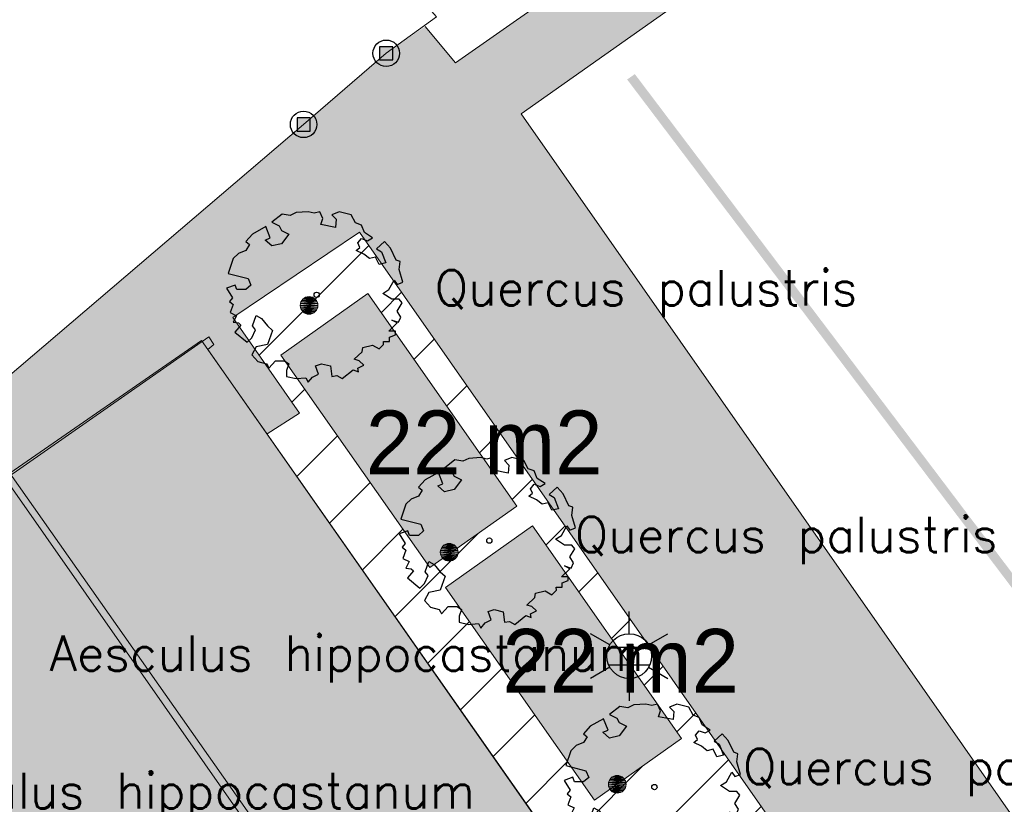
# Model space of a CAD drawing. Header units: metres. Extents: x 102852 to 107197, y 385458 to 392889.
# Tile 18 of 50: x 106742 to 106769, y 392642 to 392665. Entities that reach past the tile are written whole.
import ezdxf
from ezdxf.enums import TextEntityAlignment as Align

# ---------------------------------------------------------------- set-up
doc = ezdxf.new("R2010")
doc.units = ezdxf.units.M
for name, color, linetype, lineweight in [('0-BEBOUWING', 7, 'Continuous', 30), ('0-GRAS OM SPORTVELDEN', 2, 'Continuous', 30), ('0-HAAG', 82, 'Continuous', 30), ('0-VERHARDING', 5, 'Continuous', 30), ('B-WE-GR-BOOM-S', 90, 'Continuous', 30), ('B-WE-IE-GEBOUW-G', 10, 'Continuous', 0), ('B-WE-IE-MEUBILAIR_WEGMEUBILAIR-S', 7, 'Continuous', 30), ('B-WE-IE-OV-LICHTMAST-S', 40, 'Continuous', 30), ('B-WE-OG-TOPOGRAFIE_BEBOUWING-G', 8, 'Continuous', 13), ('B-WE-VH-KANTVERHARDING-G', 60, 'Continuous', 13), ('Bomen', 84, 'Continuous', 0), ('Boomsoort', 10, 'Continuous', 0), ('N-WE-IE-TERREINAFSCHEIDING_KUNSTMATIG_HEKWERK-G', 6, 'Continuous', 0), ('X-XX-AL-VERWIJZING-S', 7, 'Continuous', 30)]:
    doc.layers.add(name, color=color, linetype=linetype, lineweight=lineweight)
doc.styles.add('ISO 1 1000 T2 5 0', font='font_iso.shx', dxfattribs={"height": 2.5})
doc.styles.add('NLCS-ISO', font='NLCS-ISO.ttf')
doc.styles.add('NLCS-ISO-M200-T25', font='NLCS-ISO.ttf', dxfattribs={"height": 0.5})
doc.styles.add('Style-txt', font='txt.shx')

# ---------------------------------------------------------------- blocks, each defined once
blk = doc.blocks.new('kadata_3')
at = {"layer": 'B-WE-OG-TOPOGRAFIE_BEBOUWING-G', "flags": 128}
for points in [[(106746.95, 392655.55), (106741.201, 392651.541)], [(106746.916, 392655.197), (106747.092, 392655.33)], [(106747.092, 392655.33), (106746.95, 392655.55)], [(106761.945, 392633.723), (106746.916, 392655.197)], [(106741.201, 392651.541), (106755.886, 392630.527)]]:
    blk.add_lwpolyline(points, dxfattribs=at)
blk = doc.blocks.new('SIE-WEG_PAAL_VAST_8')
blk.add_hatch(color=256).paths.add_polyline_path([(-0.375, -0.374), (-0.375, 0.374), (0.373, 0.374), (0.373, -0.374)])
blk.add_circle((0, 0), 0.75)
blk.add_3dface([(0.373, 0.374), (-0.375, 0.374), (-0.375, -0.374), (0.373, -0.374)])
at = {"style": 'NLCS-ISO'}
blk.add_attdef('TYPE', (0, 0), '', height=1.75, dxfattribs=at)
blk = doc.blocks.new('B-SIE-WEG_LICHTMAST-SO_8')
at = {"ltscale": 0.1}
for p, q in [((0, 1.266), (0, 2.531)), ((-1.096, 0.633), (-2.192, 1.266)), ((1.096, 0.633), (2.192, 1.266)), ((-1.096, -0.633), (-2.192, -1.266)), ((1.096, -0.633), (2.192, -1.266)), ((0, -1.266), (0, -2.531))]:
    blk.add_line(p, q, dxfattribs=at)
at = {"flags": 128}
for points in [[(-1.163, 0.5), (1.163, 0.5)], [(-1.163, -0.5), (1.163, -0.5)]]:
    blk.add_lwpolyline(points, dxfattribs=at)
at = {"ltscale": 0.1}
blk.add_circle((0, 0), 1.266, dxfattribs=at)
at = {"style": 'NLCS-ISO'}
blk.add_attdef('TYPE', text='', height=1.8, dxfattribs=at).set_placement((0, 2.531), align=Align.BOTTOM_CENTER)
blk = doc.blocks.new('SGR-BOOM_06_11')
at = {"linetype": 'Continuous', "flags": 128}
blk.add_lwpolyline([(2.698, 3.52), (2.53, 3.939), (2.197, 4.064), (1.945, 4.524), (1.273, 4.692), (0.855, 4.524), (1.108, 4.273), (1.064, 3.812), (0.228, 3.98), (0.352, 4.315), (0.184, 4.692), (-0.15, 4.609), (-0.486, 4.692), (-1.155, 4.65), (-1.491, 4.483), (-1.952, 4.565), (-2.539, 4.105), (-2.12, 3.896), (-1.994, 3.644), (-1.575, 3.435), (-1.994, 2.89), (-2.539, 2.766), (-2.915, 3.099), (-2.62, 3.217), (-2.873, 3.855), (-3.628, 3.435), (-4.004, 3.016), (-3.794, 2.848), (-4.004, 2.514), (-4.425, 2.346), (-4.717, 2.054), (-5.01, 1.214), (-3.88, 0.921), (-3.712, 0.544), (-4.004, 0.293), (-4.507, 0.293), (-4.602, 0.556), (-5.093, 0.376), (-4.758, -0.168), (-4.925, -0.377), (-4.717, -0.545), (-4.884, -1.006), (-4.532, -1.182), (-4.717, -1.551), (-4.424, -1.592), (-4.293, -1.707), (-4.619, -2.107), (-3.921, -2.682), (-3.668, -2.431), (-3.46, -1.97), (-3.627, -1.761), (-3.419, -1.174), (-3.124, -1.342), (-2.788, -1.761), (-2.496, -2.01), (-2.788, -2.808), (-3.419, -2.932), (-3.668, -3.394), (-3.333, -3.771), (-2.832, -3.897), (-2.769, -4.022), (-2.706, -4.148), (-2.328, -3.729), (-1.826, -3.729), (-1.575, -3.897), (-1.699, -4.273), (-1.699, -4.609), (-1.154, -4.736), (-0.61, -4.692), (-0.486, -4.945), (-0.233, -4.65), (0.101, -4.483), (-0.059, -4.007), (0.269, -3.896), (0.773, -4.023), (0.856, -4.609), (1.149, -4.565), (1.442, -4.736), (2.071, -4.232), (2.365, -4.356), (2.322, -4.147), (2.657, -3.98), (2.406, -3.728), (2.113, -3.644), (2.574, -3.226), (2.615, -2.975), (3.16, -2.848), (3.538, -3.058), (3.787, -2.807), (3.77, -2.633), (4.123, -2.633), (4.123, -2.387), (4.459, -2.263), (4.459, -2.054), (4.082, -2.054), (4.543, -1.591), (4.25, -1.425), (4.627, -1.55), (4.752, -1.257), (4.543, -0.921), (4.835, -0.461), (4.668, -0.252), (4.25, -0.252), (3.746, 0.085), (4.082, 0.294), (4.375, 0.838), (4.543, 0.589), (4.876, 0.713), (4.667, 1.425), (4.711, 1.886), (4.5, 1.97), (4.164, 2.64), (3.828, 3.013), (3.374, 2.604), (3.663, 2.431), (3.914, 1.802), (3.537, 1.718), (3.327, 2.136), (2.991, 2.054), (2.657, 2.305), (2.238, 2.514), (2.447, 2.682), (2.321, 2.932), (2.53, 3.184), (2.866, 3.059), (3.159, 3.227)], close=True, dxfattribs=at)
blk.add_circle((0, 0), 0.15)
at = {"style": 'NLCS-ISO-M200-T25'}
blk.add_attdef('TYPE', (0, 0), '', height=1.8, dxfattribs=at)
blk = doc.blocks.new('MPOLYGON_103')
at = {"layer": 'Bomen', "flags": 128}
for points in [[(106749.731, 392656.685), (106749.684, 392656.671), (106749.876, 392656.671)], [(106749.78, 392656.69), (106749.731, 392656.685), (106749.829, 392656.685)], [(106749.731, 392656.685), (106749.829, 392656.685), (106749.876, 392656.671)], [(106749.535, 392656.489), (106749.53, 392656.44), (106750.03, 392656.44)], [(106749.53, 392656.44), (106749.535, 392656.391), (106750.025, 392656.391)], [(106749.53, 392656.44), (106750.03, 392656.44), (106750.025, 392656.391)], [(106749.549, 392656.536), (106749.535, 392656.489), (106750.025, 392656.489)], [(106749.535, 392656.489), (106750.025, 392656.489), (106750.03, 392656.44)], [(106749.572, 392656.579), (106749.549, 392656.536), (106750.011, 392656.536)], [(106749.549, 392656.536), (106750.011, 392656.536), (106750.025, 392656.489)], [(106749.603, 392656.617), (106749.572, 392656.579), (106749.988, 392656.579)], [(106749.572, 392656.579), (106749.988, 392656.579), (106750.011, 392656.536)], [(106749.641, 392656.648), (106749.603, 392656.617), (106749.957, 392656.617)], [(106749.603, 392656.617), (106749.957, 392656.617), (106749.988, 392656.579)], [(106749.684, 392656.671), (106749.641, 392656.648), (106749.919, 392656.648)], [(106749.641, 392656.648), (106749.919, 392656.648), (106749.957, 392656.617)], [(106749.684, 392656.671), (106749.876, 392656.671), (106749.919, 392656.648)], [(106749.535, 392656.391), (106749.549, 392656.344), (106750.011, 392656.344)], [(106749.535, 392656.391), (106750.025, 392656.391), (106750.011, 392656.344)], [(106749.549, 392656.344), (106749.572, 392656.301), (106749.988, 392656.301)], [(106749.549, 392656.344), (106750.011, 392656.344), (106749.988, 392656.301)], [(106749.572, 392656.301), (106749.603, 392656.263), (106749.957, 392656.263)], [(106749.572, 392656.301), (106749.988, 392656.301), (106749.957, 392656.263)], [(106749.603, 392656.263), (106749.641, 392656.232), (106749.919, 392656.232)], [(106749.603, 392656.263), (106749.957, 392656.263), (106749.919, 392656.232)], [(106749.641, 392656.232), (106749.684, 392656.209), (106749.876, 392656.209)], [(106749.641, 392656.232), (106749.919, 392656.232), (106749.876, 392656.209)], [(106749.684, 392656.209), (106749.731, 392656.195), (106749.829, 392656.195)], [(106749.684, 392656.209), (106749.876, 392656.209), (106749.829, 392656.195)], [(106749.731, 392656.195), (106749.829, 392656.195), (106749.78, 392656.19)]]:
    blk.add_lwpolyline(points, close=True, dxfattribs=at)
at = {"layer": 'Bomen', "color": 74, "true_color": 0x55aa00, "flags": 128}
for points in [[(106749.684, 392656.671), (106749.731, 392656.685)], [(106749.731, 392656.685), (106749.78, 392656.69)], [(106749.78, 392656.69), (106749.829, 392656.685)], [(106749.829, 392656.685), (106749.876, 392656.671)], [(106749.53, 392656.44), (106749.535, 392656.489)], [(106749.535, 392656.391), (106749.53, 392656.44)], [(106749.535, 392656.489), (106749.549, 392656.536)], [(106749.549, 392656.536), (106749.572, 392656.579)], [(106749.572, 392656.579), (106749.603, 392656.617)], [(106749.603, 392656.617), (106749.641, 392656.648)], [(106749.641, 392656.648), (106749.684, 392656.671)], [(106749.876, 392656.671), (106749.919, 392656.648)], [(106749.919, 392656.648), (106749.957, 392656.617)], [(106749.957, 392656.617), (106749.988, 392656.579)], [(106749.988, 392656.579), (106750.011, 392656.536)], [(106750.011, 392656.536), (106750.025, 392656.489)], [(106750.025, 392656.489), (106750.03, 392656.44)], [(106750.03, 392656.44), (106750.025, 392656.391)], [(106749.549, 392656.344), (106749.535, 392656.391)], [(106749.572, 392656.301), (106749.549, 392656.344)], [(106749.603, 392656.263), (106749.572, 392656.301)], [(106749.641, 392656.232), (106749.603, 392656.263)], [(106749.684, 392656.209), (106749.641, 392656.232)], [(106749.731, 392656.195), (106749.684, 392656.209)], [(106749.78, 392656.19), (106749.731, 392656.195)], [(106749.829, 392656.195), (106749.78, 392656.19)], [(106749.876, 392656.209), (106749.829, 392656.195)], [(106749.919, 392656.232), (106749.876, 392656.209)], [(106749.957, 392656.263), (106749.919, 392656.232)], [(106749.988, 392656.301), (106749.957, 392656.263)], [(106750.011, 392656.344), (106749.988, 392656.301)], [(106750.025, 392656.391), (106750.011, 392656.344)]]:
    blk.add_lwpolyline(points, dxfattribs=at)
at = {"layer": 'Bomen'}
for points in [[(106749.731, 392656.685), (106749.684, 392656.671), (106749.876, 392656.671)], [(106749.78, 392656.69), (106749.731, 392656.685), (106749.829, 392656.685)], [(106749.731, 392656.685), (106749.829, 392656.685), (106749.876, 392656.671)], [(106749.535, 392656.489), (106749.53, 392656.44), (106750.03, 392656.44)], [(106749.549, 392656.536), (106749.535, 392656.489), (106750.025, 392656.489)], [(106749.535, 392656.489), (106750.025, 392656.489), (106750.03, 392656.44)], [(106749.572, 392656.579), (106749.549, 392656.536), (106750.011, 392656.536)], [(106749.549, 392656.536), (106750.011, 392656.536), (106750.025, 392656.489)], [(106749.603, 392656.617), (106749.572, 392656.579), (106749.988, 392656.579)], [(106749.572, 392656.579), (106749.988, 392656.579), (106750.011, 392656.536)], [(106749.641, 392656.648), (106749.603, 392656.617), (106749.957, 392656.617)], [(106749.603, 392656.617), (106749.957, 392656.617), (106749.988, 392656.579)], [(106749.684, 392656.671), (106749.641, 392656.648), (106749.919, 392656.648)], [(106749.641, 392656.648), (106749.919, 392656.648), (106749.957, 392656.617)], [(106749.684, 392656.671), (106749.876, 392656.671), (106749.919, 392656.648)]]:
    blk.add_solid(points, dxfattribs=at)
at = {"layer": 'Bomen', "extrusion": (0, 0, -1)}
for points in [[(-106749.53, 392656.44), (-106749.535, 392656.391), (-106750.025, 392656.391)], [(-106749.53, 392656.44), (-106750.03, 392656.44), (-106750.025, 392656.391)], [(-106749.535, 392656.391), (-106749.549, 392656.344), (-106750.011, 392656.344)], [(-106749.535, 392656.391), (-106750.025, 392656.391), (-106750.011, 392656.344)], [(-106749.549, 392656.344), (-106749.572, 392656.301), (-106749.988, 392656.301)], [(-106749.549, 392656.344), (-106750.011, 392656.344), (-106749.988, 392656.301)], [(-106749.572, 392656.301), (-106749.603, 392656.263), (-106749.957, 392656.263)], [(-106749.572, 392656.301), (-106749.988, 392656.301), (-106749.957, 392656.263)], [(-106749.603, 392656.263), (-106749.641, 392656.232), (-106749.919, 392656.232)], [(-106749.603, 392656.263), (-106749.957, 392656.263), (-106749.919, 392656.232)], [(-106749.641, 392656.232), (-106749.684, 392656.209), (-106749.876, 392656.209)], [(-106749.641, 392656.232), (-106749.919, 392656.232), (-106749.876, 392656.209)], [(-106749.684, 392656.209), (-106749.731, 392656.195), (-106749.829, 392656.195)], [(-106749.684, 392656.209), (-106749.876, 392656.209), (-106749.829, 392656.195)], [(-106749.731, 392656.195), (-106749.829, 392656.195), (-106749.78, 392656.19)]]:
    blk.add_solid(points, dxfattribs=at)
blk = doc.blocks.new('MPOLYGON_204')
at = {"layer": 'Bomen', "flags": 128}
for points in [[(106758.313, 392643.077), (106758.282, 392643.039), (106758.698, 392643.039)], [(106758.351, 392643.108), (106758.313, 392643.077), (106758.667, 392643.077)], [(106758.313, 392643.077), (106758.667, 392643.077), (106758.698, 392643.039)], [(106758.394, 392643.131), (106758.351, 392643.108), (106758.629, 392643.108)], [(106758.351, 392643.108), (106758.629, 392643.108), (106758.667, 392643.077)], [(106758.441, 392643.145), (106758.394, 392643.131), (106758.586, 392643.131)], [(106758.394, 392643.131), (106758.586, 392643.131), (106758.629, 392643.108)], [(106758.49, 392643.15), (106758.441, 392643.145), (106758.539, 392643.145)], [(106758.441, 392643.145), (106758.539, 392643.145), (106758.586, 392643.131)], [(106758.245, 392642.949), (106758.24, 392642.9), (106758.74, 392642.9)], [(106758.24, 392642.9), (106758.245, 392642.851), (106758.735, 392642.851)], [(106758.24, 392642.9), (106758.74, 392642.9), (106758.735, 392642.851)], [(106758.259, 392642.996), (106758.245, 392642.949), (106758.735, 392642.949)], [(106758.245, 392642.949), (106758.735, 392642.949), (106758.74, 392642.9)], [(106758.245, 392642.851), (106758.259, 392642.804), (106758.721, 392642.804)], [(106758.245, 392642.851), (106758.735, 392642.851), (106758.721, 392642.804)], [(106758.282, 392643.039), (106758.259, 392642.996), (106758.721, 392642.996)], [(106758.259, 392642.996), (106758.721, 392642.996), (106758.735, 392642.949)], [(106758.259, 392642.804), (106758.282, 392642.761), (106758.698, 392642.761)], [(106758.259, 392642.804), (106758.721, 392642.804), (106758.698, 392642.761)], [(106758.282, 392643.039), (106758.698, 392643.039), (106758.721, 392642.996)], [(106758.282, 392642.761), (106758.313, 392642.723), (106758.667, 392642.723)], [(106758.282, 392642.761), (106758.698, 392642.761), (106758.667, 392642.723)], [(106758.313, 392642.723), (106758.351, 392642.692), (106758.629, 392642.692)], [(106758.313, 392642.723), (106758.667, 392642.723), (106758.629, 392642.692)], [(106758.351, 392642.692), (106758.394, 392642.669), (106758.586, 392642.669)], [(106758.351, 392642.692), (106758.629, 392642.692), (106758.586, 392642.669)], [(106758.394, 392642.669), (106758.441, 392642.655), (106758.539, 392642.655)], [(106758.394, 392642.669), (106758.586, 392642.669), (106758.539, 392642.655)], [(106758.441, 392642.655), (106758.539, 392642.655), (106758.49, 392642.65)]]:
    blk.add_lwpolyline(points, close=True, dxfattribs=at)
at = {"layer": 'Bomen', "color": 74, "true_color": 0x55aa00, "flags": 128}
for points in [[(106758.282, 392643.039), (106758.313, 392643.077)], [(106758.313, 392643.077), (106758.351, 392643.108)], [(106758.351, 392643.108), (106758.394, 392643.131)], [(106758.394, 392643.131), (106758.441, 392643.145)], [(106758.441, 392643.145), (106758.49, 392643.15)], [(106758.49, 392643.15), (106758.539, 392643.145)], [(106758.539, 392643.145), (106758.586, 392643.131)], [(106758.586, 392643.131), (106758.629, 392643.108)], [(106758.629, 392643.108), (106758.667, 392643.077)], [(106758.667, 392643.077), (106758.698, 392643.039)], [(106758.24, 392642.9), (106758.245, 392642.949)], [(106758.245, 392642.851), (106758.24, 392642.9)], [(106758.245, 392642.949), (106758.259, 392642.996)], [(106758.259, 392642.804), (106758.245, 392642.851)], [(106758.259, 392642.996), (106758.282, 392643.039)], [(106758.282, 392642.761), (106758.259, 392642.804)], [(106758.698, 392643.039), (106758.721, 392642.996)], [(106758.721, 392642.804), (106758.698, 392642.761)], [(106758.721, 392642.996), (106758.735, 392642.949)], [(106758.735, 392642.851), (106758.721, 392642.804)], [(106758.735, 392642.949), (106758.74, 392642.9)], [(106758.74, 392642.9), (106758.735, 392642.851)], [(106758.313, 392642.723), (106758.282, 392642.761)], [(106758.351, 392642.692), (106758.313, 392642.723)], [(106758.394, 392642.669), (106758.351, 392642.692)], [(106758.441, 392642.655), (106758.394, 392642.669)], [(106758.49, 392642.65), (106758.441, 392642.655)], [(106758.539, 392642.655), (106758.49, 392642.65)], [(106758.586, 392642.669), (106758.539, 392642.655)], [(106758.629, 392642.692), (106758.586, 392642.669)], [(106758.667, 392642.723), (106758.629, 392642.692)], [(106758.698, 392642.761), (106758.667, 392642.723)]]:
    blk.add_lwpolyline(points, dxfattribs=at)
at = {"layer": 'Bomen'}
for points in [[(106758.313, 392643.077), (106758.282, 392643.039), (106758.698, 392643.039)], [(106758.351, 392643.108), (106758.313, 392643.077), (106758.667, 392643.077)], [(106758.313, 392643.077), (106758.667, 392643.077), (106758.698, 392643.039)], [(106758.394, 392643.131), (106758.351, 392643.108), (106758.629, 392643.108)], [(106758.351, 392643.108), (106758.629, 392643.108), (106758.667, 392643.077)], [(106758.441, 392643.145), (106758.394, 392643.131), (106758.586, 392643.131)], [(106758.394, 392643.131), (106758.586, 392643.131), (106758.629, 392643.108)], [(106758.49, 392643.15), (106758.441, 392643.145), (106758.539, 392643.145)], [(106758.441, 392643.145), (106758.539, 392643.145), (106758.586, 392643.131)], [(106758.245, 392642.949), (106758.24, 392642.9), (106758.74, 392642.9)], [(106758.259, 392642.996), (106758.245, 392642.949), (106758.735, 392642.949)], [(106758.245, 392642.949), (106758.735, 392642.949), (106758.74, 392642.9)], [(106758.282, 392643.039), (106758.259, 392642.996), (106758.721, 392642.996)], [(106758.259, 392642.996), (106758.721, 392642.996), (106758.735, 392642.949)], [(106758.282, 392643.039), (106758.698, 392643.039), (106758.721, 392642.996)]]:
    blk.add_solid(points, dxfattribs=at)
at = {"layer": 'Bomen', "extrusion": (0, 0, -1)}
for points in [[(-106758.24, 392642.9), (-106758.245, 392642.851), (-106758.735, 392642.851)], [(-106758.24, 392642.9), (-106758.74, 392642.9), (-106758.735, 392642.851)], [(-106758.245, 392642.851), (-106758.259, 392642.804), (-106758.721, 392642.804)], [(-106758.245, 392642.851), (-106758.735, 392642.851), (-106758.721, 392642.804)], [(-106758.259, 392642.804), (-106758.282, 392642.761), (-106758.698, 392642.761)], [(-106758.259, 392642.804), (-106758.721, 392642.804), (-106758.698, 392642.761)], [(-106758.282, 392642.761), (-106758.313, 392642.723), (-106758.667, 392642.723)], [(-106758.282, 392642.761), (-106758.698, 392642.761), (-106758.667, 392642.723)], [(-106758.313, 392642.723), (-106758.351, 392642.692), (-106758.629, 392642.692)], [(-106758.313, 392642.723), (-106758.667, 392642.723), (-106758.629, 392642.692)], [(-106758.351, 392642.692), (-106758.394, 392642.669), (-106758.586, 392642.669)], [(-106758.351, 392642.692), (-106758.629, 392642.692), (-106758.586, 392642.669)], [(-106758.394, 392642.669), (-106758.441, 392642.655), (-106758.539, 392642.655)], [(-106758.394, 392642.669), (-106758.586, 392642.669), (-106758.539, 392642.655)], [(-106758.441, 392642.655), (-106758.539, 392642.655), (-106758.49, 392642.65)]]:
    blk.add_solid(points, dxfattribs=at)
blk = doc.blocks.new('MPOLYGON_205')
at = {"layer": 'Bomen', "flags": 128}
for points in [[(106753.495, 392649.509), (106753.49, 392649.46), (106753.99, 392649.46)], [(106753.49, 392649.46), (106753.495, 392649.411), (106753.985, 392649.411)], [(106753.49, 392649.46), (106753.99, 392649.46), (106753.985, 392649.411)], [(106753.509, 392649.556), (106753.495, 392649.509), (106753.985, 392649.509)], [(106753.495, 392649.509), (106753.985, 392649.509), (106753.99, 392649.46)], [(106753.532, 392649.599), (106753.509, 392649.556), (106753.971, 392649.556)], [(106753.509, 392649.556), (106753.971, 392649.556), (106753.985, 392649.509)], [(106753.563, 392649.637), (106753.532, 392649.599), (106753.948, 392649.599)], [(106753.532, 392649.599), (106753.948, 392649.599), (106753.971, 392649.556)], [(106753.601, 392649.668), (106753.563, 392649.637), (106753.917, 392649.637)], [(106753.563, 392649.637), (106753.917, 392649.637), (106753.948, 392649.599)], [(106753.644, 392649.691), (106753.601, 392649.668), (106753.879, 392649.668)], [(106753.601, 392649.668), (106753.879, 392649.668), (106753.917, 392649.637)], [(106753.691, 392649.705), (106753.644, 392649.691), (106753.836, 392649.691)], [(106753.644, 392649.691), (106753.836, 392649.691), (106753.879, 392649.668)], [(106753.74, 392649.71), (106753.691, 392649.705), (106753.789, 392649.705)], [(106753.691, 392649.705), (106753.789, 392649.705), (106753.836, 392649.691)], [(106753.495, 392649.411), (106753.509, 392649.364), (106753.971, 392649.364)], [(106753.495, 392649.411), (106753.985, 392649.411), (106753.971, 392649.364)], [(106753.509, 392649.364), (106753.532, 392649.321), (106753.948, 392649.321)], [(106753.509, 392649.364), (106753.971, 392649.364), (106753.948, 392649.321)], [(106753.532, 392649.321), (106753.563, 392649.283), (106753.917, 392649.283)], [(106753.532, 392649.321), (106753.948, 392649.321), (106753.917, 392649.283)], [(106753.563, 392649.283), (106753.601, 392649.252), (106753.879, 392649.252)], [(106753.563, 392649.283), (106753.917, 392649.283), (106753.879, 392649.252)], [(106753.601, 392649.252), (106753.644, 392649.229), (106753.836, 392649.229)], [(106753.601, 392649.252), (106753.879, 392649.252), (106753.836, 392649.229)], [(106753.644, 392649.229), (106753.691, 392649.215), (106753.789, 392649.215)], [(106753.644, 392649.229), (106753.836, 392649.229), (106753.789, 392649.215)], [(106753.691, 392649.215), (106753.789, 392649.215), (106753.74, 392649.21)]]:
    blk.add_lwpolyline(points, close=True, dxfattribs=at)
at = {"layer": 'Bomen', "color": 74, "true_color": 0x55aa00, "flags": 128}
for points in [[(106753.49, 392649.46), (106753.495, 392649.509)], [(106753.495, 392649.411), (106753.49, 392649.46)], [(106753.495, 392649.509), (106753.509, 392649.556)], [(106753.509, 392649.556), (106753.532, 392649.599)], [(106753.532, 392649.599), (106753.563, 392649.637)], [(106753.563, 392649.637), (106753.601, 392649.668)], [(106753.601, 392649.668), (106753.644, 392649.691)], [(106753.644, 392649.691), (106753.691, 392649.705)], [(106753.691, 392649.705), (106753.74, 392649.71)], [(106753.74, 392649.71), (106753.789, 392649.705)], [(106753.789, 392649.705), (106753.836, 392649.691)], [(106753.836, 392649.691), (106753.879, 392649.668)], [(106753.879, 392649.668), (106753.917, 392649.637)], [(106753.917, 392649.637), (106753.948, 392649.599)], [(106753.948, 392649.599), (106753.971, 392649.556)], [(106753.971, 392649.556), (106753.985, 392649.509)], [(106753.985, 392649.509), (106753.99, 392649.46)], [(106753.99, 392649.46), (106753.985, 392649.411)], [(106753.509, 392649.364), (106753.495, 392649.411)], [(106753.532, 392649.321), (106753.509, 392649.364)], [(106753.563, 392649.283), (106753.532, 392649.321)], [(106753.601, 392649.252), (106753.563, 392649.283)], [(106753.644, 392649.229), (106753.601, 392649.252)], [(106753.691, 392649.215), (106753.644, 392649.229)], [(106753.74, 392649.21), (106753.691, 392649.215)], [(106753.789, 392649.215), (106753.74, 392649.21)], [(106753.836, 392649.229), (106753.789, 392649.215)], [(106753.879, 392649.252), (106753.836, 392649.229)], [(106753.917, 392649.283), (106753.879, 392649.252)], [(106753.948, 392649.321), (106753.917, 392649.283)], [(106753.971, 392649.364), (106753.948, 392649.321)], [(106753.985, 392649.411), (106753.971, 392649.364)]]:
    blk.add_lwpolyline(points, dxfattribs=at)
at = {"layer": 'Bomen'}
for points in [[(106753.495, 392649.509), (106753.49, 392649.46), (106753.99, 392649.46)], [(106753.509, 392649.556), (106753.495, 392649.509), (106753.985, 392649.509)], [(106753.495, 392649.509), (106753.985, 392649.509), (106753.99, 392649.46)], [(106753.532, 392649.599), (106753.509, 392649.556), (106753.971, 392649.556)], [(106753.509, 392649.556), (106753.971, 392649.556), (106753.985, 392649.509)], [(106753.563, 392649.637), (106753.532, 392649.599), (106753.948, 392649.599)], [(106753.532, 392649.599), (106753.948, 392649.599), (106753.971, 392649.556)], [(106753.601, 392649.668), (106753.563, 392649.637), (106753.917, 392649.637)], [(106753.563, 392649.637), (106753.917, 392649.637), (106753.948, 392649.599)], [(106753.644, 392649.691), (106753.601, 392649.668), (106753.879, 392649.668)], [(106753.601, 392649.668), (106753.879, 392649.668), (106753.917, 392649.637)], [(106753.691, 392649.705), (106753.644, 392649.691), (106753.836, 392649.691)], [(106753.644, 392649.691), (106753.836, 392649.691), (106753.879, 392649.668)], [(106753.74, 392649.71), (106753.691, 392649.705), (106753.789, 392649.705)], [(106753.691, 392649.705), (106753.789, 392649.705), (106753.836, 392649.691)]]:
    blk.add_solid(points, dxfattribs=at)
at = {"layer": 'Bomen', "extrusion": (0, 0, -1)}
for points in [[(-106753.49, 392649.46), (-106753.495, 392649.411), (-106753.985, 392649.411)], [(-106753.49, 392649.46), (-106753.99, 392649.46), (-106753.985, 392649.411)], [(-106753.495, 392649.411), (-106753.509, 392649.364), (-106753.971, 392649.364)], [(-106753.495, 392649.411), (-106753.985, 392649.411), (-106753.971, 392649.364)], [(-106753.509, 392649.364), (-106753.532, 392649.321), (-106753.948, 392649.321)], [(-106753.509, 392649.364), (-106753.971, 392649.364), (-106753.948, 392649.321)], [(-106753.532, 392649.321), (-106753.563, 392649.283), (-106753.917, 392649.283)], [(-106753.532, 392649.321), (-106753.948, 392649.321), (-106753.917, 392649.283)], [(-106753.563, 392649.283), (-106753.601, 392649.252), (-106753.879, 392649.252)], [(-106753.563, 392649.283), (-106753.917, 392649.283), (-106753.879, 392649.252)], [(-106753.601, 392649.252), (-106753.644, 392649.229), (-106753.836, 392649.229)], [(-106753.601, 392649.252), (-106753.879, 392649.252), (-106753.836, 392649.229)], [(-106753.644, 392649.229), (-106753.691, 392649.215), (-106753.789, 392649.215)], [(-106753.644, 392649.229), (-106753.836, 392649.229), (-106753.789, 392649.215)], [(-106753.691, 392649.215), (-106753.789, 392649.215), (-106753.74, 392649.21)]]:
    blk.add_solid(points, dxfattribs=at)

msp = doc.modelspace()

# ---------------------------------------------------------------- hatches: boundary and pattern name
at = {"layer": '0-BEBOUWING', "ltscale": 0.2, "true_color": 0x636466}
for points in [[(106751.44, 392656.775), (106748.981, 392655.037), (106753.19, 392649.026), (106755.649, 392650.764)], [(106746.744, 392655.447), (106741.328, 392651.696), (106761.328, 392623.222), (106752.699, 392616.928), (106761.622, 392604.889), (106767.911, 392609.473), (106769.616, 392607.15), (106779.67, 392614.532), (106777.902, 392616.874), (106791.072, 392626.604), (106782.149, 392638.643), (106782.105, 392638.611), (106766.569, 392627.161), (106761.991, 392633.693)], [(106756.098, 392650.205), (106753.639, 392648.467), (106757.848, 392642.456), (106760.307, 392644.194)]]:
    msp.add_hatch(color=251, dxfattribs=at).paths.add_polyline_path(points)
at = {"layer": '0-GRAS OM SPORTVELDEN', "ltscale": 0.2}
h = msp.add_hatch(dxfattribs=at)
h.set_pattern_fill('ANSI31', color=256, scale=0.1, pattern_type=2)
h.set_pattern_definition([(45, (0, 0), (-1.122532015, 1.122532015), [])])
h.paths.add_polyline_path([(106751.208, 392658.507), (106747.622, 392656.102), (106749.513, 392653.391), (106748.592, 392652.811), (106761.991, 392633.693), (106766.398, 392636.782)])
h.paths.add_polyline_path([(106757.848, 392642.456), (106753.639, 392648.467), (106756.098, 392650.205), (106760.307, 392644.194)], flags=17)
h.paths.add_polyline_path([(106753.19, 392649.026), (106748.981, 392655.037), (106751.44, 392656.775), (106755.649, 392650.764)], flags=17)
at = {"layer": '0-HAAG', "extrusion": (0, 0, -1)}
msp.add_hatch(color=256, dxfattribs=at).paths.add_polyline_path([(-106758.987, 392662.979), (-106758.987, 392662.979), (-106776.472, 392639.848), (-106776.271, 392639.696), (-106758.77, 392662.826)])
msp.add_hatch(color=256, dxfattribs=at).paths.add_polyline_path([(-106758.987, 392662.979), (-106758.987, 392662.979), (-106776.472, 392639.848), (-106776.271, 392639.696), (-106758.77, 392662.826)])
at = {"layer": '0-VERHARDING', "true_color": 0x939598, "extrusion": (0, 0, -1)}
for points in [[(-106755.851, 392600.517), (-106736.7, 392626.765), (-106736.985, 392627.973), (-106743.105, 392619.568), (-106745.323, 392621.209), (-106744.699, 392621.923), (-106745.498, 392622.471), (-106746.058, 392621.742), (-106748.262, 392623.298), (-106748.137, 392623.451), (-106737.284, 392636.269), (-106739.569, 392638.196), (-106737.843, 392640.197), (-106735.558, 392638.27), (-106736.222, 392637.501), (-106737.284, 392636.269), (-106736.454, 392635.569), (-106735.423, 392636.812), (-106734.784, 392637.47), (-106729.166, 392644.086), (-106732.244, 392646.765), (-106734.614, 392648.751), (-106749.627, 392661.557), (-106751.962, 392663.566), (-106753.064, 392664.329), (-106753.917, 392663.299), (-106764.534, 392670.737), (-106766.926, 392669.728), (-106755.77, 392661.86), (-106751.208, 392658.507), (-106747.622, 392656.102), (-106749.513, 392653.391), (-106748.592, 392652.811), (-106746.744, 392655.447), (-106741.328, 392651.696), (-106761.328, 392623.222), (-106752.699, 392616.928), (-106761.629, 392604.88), (-106758.153, 392602.213), (-106756.606, 392601.068)], [(-106797.4, 392621.023), (-106803.596, 392625.692), (-106802.459, 392627.201), (-106801.099, 392629.135), (-106802.006, 392629.887), (-106799.935, 392632.687), (-106815.763, 392644.299), (-106815.895, 392644.122), (-106819.255, 392639.599), (-106819.284, 392639.582), (-106820.736, 392640.72), (-106817.443, 392645.272), (-106816.092, 392646.89), (-106816.834, 392647.51), (-106817.345, 392647.937), (-106817.361, 392647.961), (-106819.412, 392645.124), (-106835.617, 392657.116), (-106832.135, 392661.844), (-106822.577, 392654.076), (-106821.445, 392653.208), (-106821.414, 392653.114), (-106817.417, 392650.13), (-106814.368, 392647.81), (-106797.817, 392635.672), (-106792.47, 392631.77), (-106792.426, 392631.839), (-106790.871, 392630.731), (-106782.014, 392642.66), (-106775.365, 392637.781), (-106772.744, 392637.589), (-106755.77, 392661.86), (-106751.208, 392658.507), (-106766.398, 392636.782), (-106761.991, 392633.693), (-106766.569, 392627.161), (-106782.105, 392638.611), (-106782.149, 392638.643), (-106791.072, 392626.604)]]:
    msp.add_hatch(color=252, dxfattribs=at).paths.add_polyline_path(points)

# ---------------------------------------------------------------- linework, layer by layer
at = {"layer": 'B-WE-IE-GEBOUW-G', "flags": 128}
for points in [[(106782.149, 392638.643), (106766.569, 392627.161), (106746.744, 392655.447), (106741.328, 392651.696)], [(106761.615, 392604.884), (106752.699, 392616.928), (106761.328, 392623.222), (106741.328, 392651.696)]]:
    msp.add_lwpolyline(points, dxfattribs=at)
at = {"layer": 'B-WE-IE-GEBOUW-G'}
for points in [[(106748.981, 392655.037), (106753.19, 392649.026), (106755.649, 392650.764), (106751.44, 392656.775)], [(106753.639, 392648.467), (106757.848, 392642.456), (106760.307, 392644.194), (106756.098, 392650.205)]]:
    msp.add_3dface(points, dxfattribs=at)
at = {"layer": 'B-WE-VH-KANTVERHARDING-G', "flags": 128}
for points in [[(106786.497, 392636.615), (106782.014, 392642.66), (106775.365, 392637.781), (106772.744, 392637.589), (106755.77, 392661.86), (106765.812, 392668.939), (106766.926, 392669.728), (106764.217, 392679.441)], [(106786.497, 392636.615), (106782.014, 392642.66), (106775.365, 392637.781), (106772.744, 392637.589), (106755.77, 392661.86), (106765.812, 392668.939), (106766.926, 392669.728), (106764.217, 392679.441)], [(106762.427, 392677.685), (106764.534, 392670.737), (106753.917, 392663.299), (106753.064, 392664.329)], [(106761.991, 392633.693), (106766.398, 392636.782), (106751.208, 392658.507), (106747.622, 392656.102)], [(106749.513, 392653.391), (106747.622, 392656.102)], [(106749.513, 392653.391), (106748.592, 392652.811)]]:
    msp.add_lwpolyline(points, dxfattribs=at)
at = {"layer": 'N-WE-IE-TERREINAFSCHEIDING_KUNSTMATIG_HEKWERK-G', "flags": 128}
msp.add_lwpolyline([(106729.166, 392644.086), (106732.244, 392646.765), (106734.614, 392648.751), (106749.627, 392661.557), (106751.962, 392663.566), (106753.38, 392664.595), (106750.146, 392668.283), (106755.648, 392673.241)], dxfattribs=at)

# ---------------------------------------------------------------- block references
at = {"layer": 'B-WE-GR-BOOM-S', "xscale": 0.5, "yscale": 0.5, "zscale": 0.5, "rotation": 360}
for p in [(106749.995, 392656.738), (106754.875, 392649.79), (106759.539, 392642.822)]:
    msp.add_blockref('SGR-BOOM_06_11', p, dxfattribs=at)
at = {"layer": 'B-WE-IE-MEUBILAIR_WEGMEUBILAIR-S', "xscale": 0.5, "yscale": 0.5, "zscale": 0.5, "rotation": 360}
for p in [(106751.962, 392663.566), (106749.627, 392661.557)]:
    msp.add_blockref('SIE-WEG_PAAL_VAST_8', p, dxfattribs=at)
at = {"layer": 'B-WE-IE-OV-LICHTMAST-S', "xscale": 0.5, "yscale": 0.5, "zscale": 0.5, "rotation": 360}
msp.add_blockref('B-SIE-WEG_LICHTMAST-SO_8', (106758.828, 392646.524), dxfattribs=at)
at = {"layer": 'Bomen', "rotation": 360}
for name in ['MPOLYGON_103', 'MPOLYGON_205', 'MPOLYGON_204']:
    msp.add_blockref(name, (0, 0, 0.134), dxfattribs=at)
at = {"layer": 'X-XX-AL-VERWIJZING-S', "rotation": 360}
msp.add_blockref('kadata_3', (0, 0), dxfattribs=at)

# ---------------------------------------------------------------- texts
at = {"char_height": 1.8, "width": 34.45304, "attachment_point": 1, "style": 'ISO 1 1000 T2 5 0'}
for insert in [(106751.385, 392653.468), (106755.243, 392647.292)]:
    msp.add_mtext('22 m2', dxfattribs=dict(at, insert=insert))
at = {"layer": 'Boomsoort', "color": 7, "style": 'Style-txt'}
for s, p in [('Quercus palustris', (106765.28, 392656.44, 0.134)), ('Quercus palustris', (106769.24, 392649.46, 0.134)), ('Aesculus hippocastanum', (106759.24, 392646.11, 0.134)), ('Quercus palustris', (106773.99, 392642.9, 0.134)), ('Aesculus hippocastanum', (106754.48, 392642.22, 0.134))]:
    msp.add_text(s, height=1, dxfattribs=at).set_placement(p, align=Align.RIGHT)

doc.saveas('drawing.dxf')
